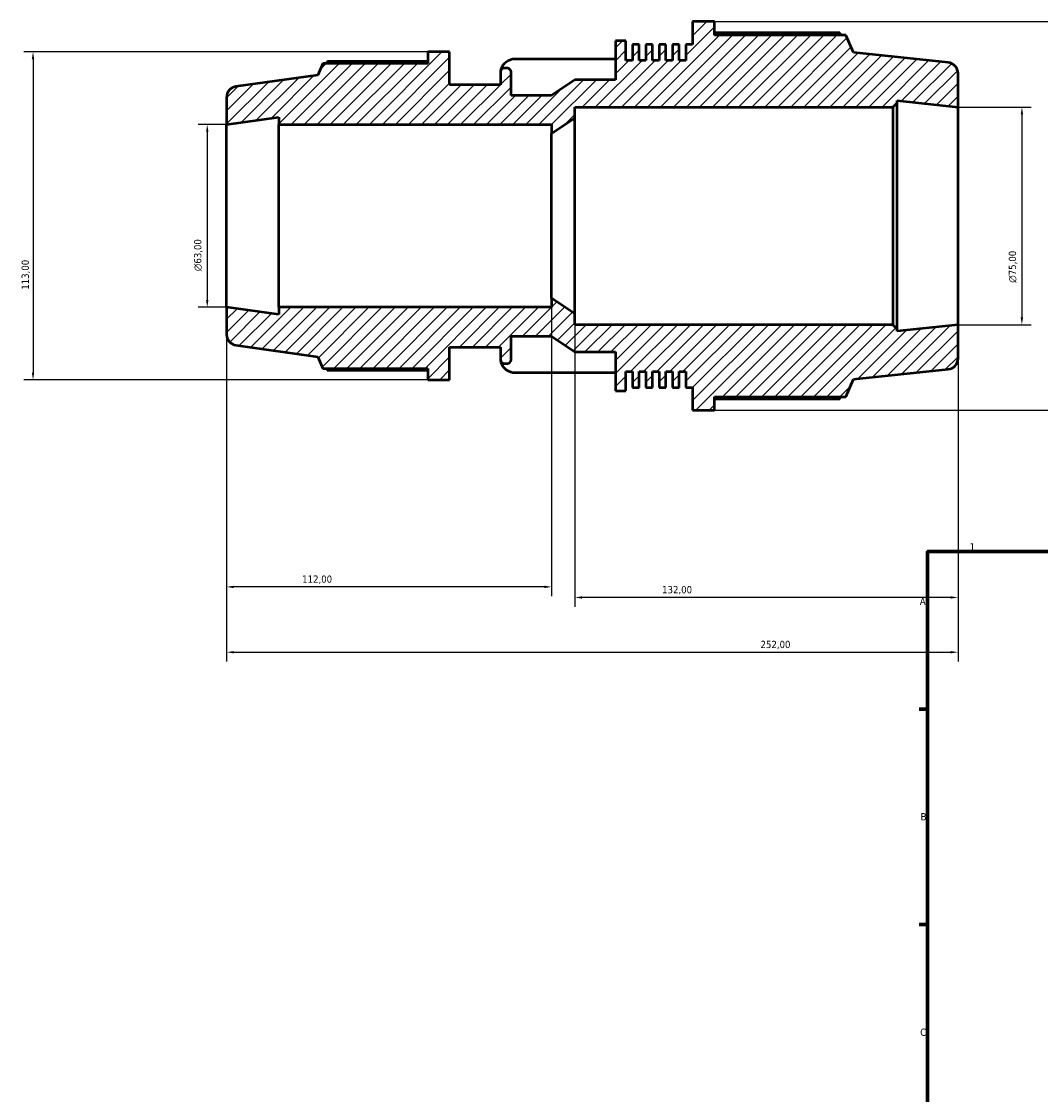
# Model space of a CAD drawing. Header units: millimetres. Extents: x -292 to 1112, y -48 to 828.
# Tile 2 of 8: x -292 to 59, y 387 to 757. Entities that reach past the tile are written whole.
import ezdxf

# ---------------------------------------------------------------- set-up
doc = ezdxf.new("R2010")
doc.units = ezdxf.units.MM
for name, color, linetype, lineweight in [('Border (ISO)', 7, 'Continuous', 70), ('Dimension (ISO)', 7, 'Continuous', 25), ('Hatch (ISO)', 7, 'Continuous', 18), ('Visible (ISO)', 7, 'Continuous', 50)]:
    doc.layers.add(name, color=color, linetype=linetype, lineweight=lineweight)
doc.styles.add('Note Text (ISO)', font='tahoma.ttf')
doc.dimstyles.new('Default (ISO)', dxfattribs={"dimtxt": 2.5, "dimasz": 2.5, "dimexe": 3.175, "dimexo": 0, "dimgap": 0.762, "dimtad": 1, "dimrnd": 1e-08, "dimzin": 0, "dimtxsty": 'Note Text (ISO)', "dimcen": 0.09, "dimdle": 10, "dimclrd": 256, "dimclre": 256, "dimclrt": 256, "dimazin": 0, "dimtfac": 1.40208, "dimtmove": 0, "dimatfit": 3, "dimfxl": 1, "dimtolj": 1, "dimtzin": 0, "dimlwd": -1, "dimlwe": -1, "dimarcsym": 0})

# ---------------------------------------------------------------- blocks, each defined once
blk = doc.blocks.new('Borders Default Border')
at = {"layer": 'Border (ISO)'}
for p, q in [((20, 519.75), (17.1, 519.75)), ((20, 445.5), (17.1, 445.5))]:
    blk.add_line(p, q, dxfattribs=at)
at = {"layer": 'Border (ISO)', "flags": 128}
blk.add_lwpolyline([(20, 20), (20, 574), (821, 574), (821, 20), (20, 20)], dxfattribs=at)
at = {"layer": 'Border (ISO)', "color": 232, "true_color": 0xca0064, "char_height": 2.5, "attachment_point": 7, "style": 'Note Text (ISO)'}
for s, insert in [('1', (34.48, 574.4)), ('A', (17.29, 555.62)), ('B', (17.59, 481.38)), ('C', (17.43, 407.08))]:
    blk.add_mtext(s, dxfattribs=dict(at, insert=insert))
blk = doc.blocks.new('*D7')
at = {"layer": 'Defpoints', "color": 0, "transparency": 16777216}
for p in [(-53.43, 756.7), (-53.43, 622.7), (118.78, 622.7)]:
    blk.add_point(p, dxfattribs=at)
at = {"layer": 'Dimension (ISO)', "transparency": 16777216}
for p, q in [((-53.43, 756.7), (121.95, 756.7)), ((118.78, 754.2), (118.78, 625.2)), ((-53.43, 622.7), (121.95, 622.7))]:
    blk.add_line(p, q, dxfattribs=at)
for points in [[(118.36, 754.2), (119.19, 754.2), (118.78, 756.7)], [(118.36, 625.2), (119.19, 625.2), (118.78, 622.7)]]:
    blk.add_solid(points, dxfattribs=at)
at = {"layer": 'Dimension (ISO)', "color": 232, "true_color": 0xca0064, "transparency": 16777216, "insert": (114.84, 661.24), "char_height": 2.5, "attachment_point": 1, "rotation": 90, "style": 'Note Text (ISO)'}
blk.add_mtext('\\A1;134,00', dxfattribs=at)
blk = doc.blocks.new('*D8')
at = {"layer": 'Defpoints', "color": 0, "transparency": 16777216}
for p in [(30.47, 727.2), (30.47, 652.2), (52.47, 652.2)]:
    blk.add_point(p, dxfattribs=at)
at = {"layer": 'Dimension (ISO)', "transparency": 16777216}
for p, q in [((30.47, 727.2), (55.65, 727.2)), ((52.47, 724.7), (52.47, 654.7)), ((30.47, 652.2), (55.65, 652.2))]:
    blk.add_line(p, q, dxfattribs=at)
for points in [[(52.06, 724.7), (52.89, 724.7), (52.47, 727.2)], [(52.06, 654.7), (52.89, 654.7), (52.47, 652.2)]]:
    blk.add_solid(points, dxfattribs=at)
at = {"layer": 'Dimension (ISO)', "color": 232, "true_color": 0xca0064, "transparency": 16777216, "insert": (47.95, 666.64), "char_height": 2.5, "attachment_point": 1, "rotation": 90, "style": 'Note Text (ISO)'}
blk.add_mtext('\\A1;\\fAIGDT|b0|i0;\\H2.5000;\\ln\\fTahoma|b0|i0;\\H2.5000;75,00', dxfattribs=at)
blk = doc.blocks.new('*D9')
at = {"layer": 'Defpoints', "color": 0, "transparency": 16777216}
for p in [(-101.53, 655.95), (30.47, 652.2), (-101.53, 558.2)]:
    blk.add_point(p, dxfattribs=at)
at = {"layer": 'Dimension (ISO)', "transparency": 16777216}
for p, q in [((-101.53, 655.95), (-101.53, 555.02)), ((30.47, 652.2), (30.47, 555.02)), ((27.97, 558.2), (-99.03, 558.2))]:
    blk.add_line(p, q, dxfattribs=at)
for points in [[(-99.03, 558.61), (-99.03, 557.78), (-101.53, 558.2)], [(27.97, 558.61), (27.97, 557.78), (30.47, 558.2)]]:
    blk.add_solid(points, dxfattribs=at)
at = {"layer": 'Dimension (ISO)', "color": 232, "true_color": 0xca0064, "transparency": 16777216, "insert": (-71.48, 562.13), "char_height": 2.5, "attachment_point": 1, "style": 'Note Text (ISO)'}
blk.add_mtext('\\A1;132,00', dxfattribs=at)
blk = doc.blocks.new('*D10')
at = {"layer": 'Defpoints', "color": 0, "transparency": 16777216}
for p in [(-109.53, 661.35), (-221.53, 658.2), (-221.53, 561.84)]:
    blk.add_point(p, dxfattribs=at)
at = {"layer": 'Dimension (ISO)', "transparency": 16777216}
for p, q in [((-109.53, 661.35), (-109.53, 558.66)), ((-221.53, 658.2), (-221.53, 558.66)), ((-112.03, 561.84), (-219.03, 561.84))]:
    blk.add_line(p, q, dxfattribs=at)
for points in [[(-219.03, 562.25), (-219.03, 561.42), (-221.53, 561.84)], [(-112.03, 562.25), (-112.03, 561.42), (-109.53, 561.84)]]:
    blk.add_solid(points, dxfattribs=at)
at = {"layer": 'Dimension (ISO)', "color": 232, "true_color": 0xca0064, "transparency": 16777216, "insert": (-195.48, 565.77), "char_height": 2.5, "attachment_point": 1, "style": 'Note Text (ISO)'}
blk.add_mtext('\\A1;112,00', dxfattribs=at)
blk = doc.blocks.new('*D11')
at = {"layer": 'Defpoints', "color": 0, "transparency": 16777216}
for p in [(-221.53, 721.2), (-228.18, 658.2), (-221.53, 658.2)]:
    blk.add_point(p, dxfattribs=at)
at = {"layer": 'Dimension (ISO)', "transparency": 16777216}
for p, q in [((-221.53, 721.2), (-231.36, 721.2)), ((-228.18, 718.7), (-228.18, 660.7)), ((-221.53, 658.2), (-231.36, 658.2))]:
    blk.add_line(p, q, dxfattribs=at)
for points in [[(-228.6, 718.7), (-227.77, 718.7), (-228.18, 721.2)], [(-228.6, 660.7), (-227.77, 660.7), (-228.18, 658.2)]]:
    blk.add_solid(points, dxfattribs=at)
at = {"layer": 'Dimension (ISO)', "color": 232, "true_color": 0xca0064, "transparency": 16777216, "insert": (-232.71, 670.64), "char_height": 2.5, "attachment_point": 1, "rotation": 90, "style": 'Note Text (ISO)'}
blk.add_mtext('\\A1;\\fAIGDT|b0|i0;\\H2.5000;\\ln\\fTahoma|b0|i0;\\H2.5000;63,00', dxfattribs=at)
blk = doc.blocks.new('*D12')
at = {"layer": 'Defpoints', "color": 0, "transparency": 16777216}
for p in [(-152.2, 746.2), (-288.2, 633.2), (-152.2, 633.2)]:
    blk.add_point(p, dxfattribs=at)
at = {"layer": 'Dimension (ISO)', "transparency": 16777216}
for p, q in [((-152.2, 746.2), (-291.38, 746.2)), ((-288.2, 743.7), (-288.2, 635.7)), ((-152.2, 633.2), (-291.38, 633.2))]:
    blk.add_line(p, q, dxfattribs=at)
for points in [[(-288.62, 743.7), (-287.78, 743.7), (-288.2, 746.2)], [(-288.62, 635.7), (-287.78, 635.7), (-288.2, 633.2)]]:
    blk.add_solid(points, dxfattribs=at)
at = {"layer": 'Dimension (ISO)', "color": 232, "true_color": 0xca0064, "transparency": 16777216, "insert": (-292.14, 664.24), "char_height": 2.5, "attachment_point": 1, "rotation": 90, "style": 'Note Text (ISO)'}
blk.add_mtext('\\A1;113,00', dxfattribs=at)
blk = doc.blocks.new('*D13')
at = {"layer": 'Defpoints', "color": 0, "transparency": 16777216}
for p in [(-221.53, 658.2), (30.47, 652.2), (30.47, 539.33)]:
    blk.add_point(p, dxfattribs=at)
at = {"layer": 'Dimension (ISO)', "transparency": 16777216}
for p, q in [((-221.53, 658.2), (-221.53, 536.15)), ((30.47, 652.2), (30.47, 536.15)), ((-219.03, 539.33), (27.97, 539.33))]:
    blk.add_line(p, q, dxfattribs=at)
for points in [[(-219.03, 539.74), (-219.03, 538.91), (-221.53, 539.33)], [(27.97, 539.74), (27.97, 538.91), (30.47, 539.33)]]:
    blk.add_solid(points, dxfattribs=at)
at = {"layer": 'Dimension (ISO)', "color": 232, "true_color": 0xca0064, "transparency": 16777216, "insert": (-37.58, 543.26), "char_height": 2.5, "attachment_point": 1, "style": 'Note Text (ISO)'}
blk.add_mtext('\\A1;252,00', dxfattribs=at)

msp = doc.modelspace()

# ---------------------------------------------------------------- hatches: boundary and pattern name
at = {"layer": 'Hatch (ISO)'}
h = msp.add_hatch(dxfattribs=at)
h.set_pattern_fill('ANSI31', color=256, scale=25.4, style=0)
h.set_pattern_definition([(45, (0, 0), (-2.245064, 2.245064), [])])
edge = h.paths.add_edge_path()
edge.add_line((7.973, 727.196), (9.473, 728.696))
edge.add_line((9.473, 728.696), (9.473, 729.403))
edge.add_line((9.473, 729.403), (30.473, 727.196))
edge.add_line((30.473, 727.196), (30.473, 738.819))
edge.add_ellipse((26.723, 738.819), major_axis=(3.75, 0), ratio=1, start_angle=0, end_angle=84)
edge.add_line((27.115, 742.549), (-5.527, 745.979))
edge.add_line((-5.527, 745.979), (-8.21, 752.006))
edge.add_line((-8.21, 752.006), (-53.434, 752.006))
edge.add_line((-53.434, 752.006), (-53.434, 756.696))
edge.add_line((-53.434, 756.696), (-60.967, 756.696))
edge.add_line((-60.967, 756.696), (-60.967, 748.79))
edge.add_line((-60.967, 748.79), (-63.263, 748.79))
edge.add_line((-63.263, 748.79), (-63.263, 743.296))
edge.add_line((-63.263, 743.296), (-65.559, 743.296))
edge.add_line((-65.559, 743.296), (-65.559, 748.79))
edge.add_line((-65.559, 748.79), (-67.855, 748.79))
edge.add_line((-67.855, 748.79), (-67.855, 743.296))
edge.add_line((-67.855, 743.296), (-70.151, 743.296))
edge.add_line((-70.151, 743.296), (-70.151, 748.79))
edge.add_line((-70.151, 748.79), (-72.447, 748.79))
edge.add_line((-72.447, 748.79), (-72.447, 743.296))
edge.add_line((-72.447, 743.296), (-74.743, 743.296))
edge.add_line((-74.743, 743.296), (-74.743, 748.79))
edge.add_line((-74.743, 748.79), (-77.039, 748.79))
edge.add_line((-77.039, 748.79), (-77.039, 743.296))
edge.add_line((-77.039, 743.296), (-79.335, 743.296))
edge.add_line((-79.335, 743.296), (-79.335, 748.79))
edge.add_line((-79.335, 748.79), (-81.631, 748.79))
edge.add_line((-81.631, 748.79), (-81.631, 743.296))
edge.add_line((-81.631, 743.296), (-83.927, 743.296))
edge.add_line((-83.927, 743.296), (-83.927, 749.996))
edge.add_line((-83.927, 749.996), (-87.527, 749.996))
edge.add_line((-87.527, 749.996), (-87.527, 736.596))
edge.add_line((-87.527, 736.596), (-101.527, 736.596))
edge.add_line((-101.527, 736.596), (-109.527, 731.196))
edge.add_line((-109.527, 731.196), (-123.527, 731.196))
edge.add_line((-123.527, 731.196), (-123.527, 739.286))
edge.add_ellipse((-124.787, 739.286), major_axis=(1.26, 0), ratio=1, start_angle=0, end_angle=90)
edge.add_line((-124.787, 740.546), (-125.867, 740.546))
edge.add_ellipse((-125.867, 739.286), major_axis=(0, 1.26), ratio=1, start_angle=0, end_angle=90)
edge.add_line((-127.127, 739.286), (-127.127, 734.896))
edge.add_line((-127.127, 734.896), (-144.667, 734.896))
edge.add_line((-144.667, 734.896), (-144.667, 746.196))
edge.add_line((-144.667, 746.196), (-152.201, 746.196))
edge.add_line((-152.201, 746.196), (-152.201, 742.241))
edge.add_line((-152.201, 742.241), (-188.404, 742.241))
edge.add_line((-188.404, 742.241), (-190.027, 738.223))
edge.add_line((-190.027, 738.223), (-218.299, 734.249))
edge.add_ellipse((-217.777, 730.536), major_axis=(-0.522, 3.714), ratio=1, start_angle=0, end_angle=82)
edge.add_line((-221.527, 730.536), (-221.527, 721.196))
edge.add_line((-221.527, 721.196), (-203.527, 723.725))
edge.add_line((-203.527, 723.725), (-203.527, 721.196))
edge.add_line((-203.527, 721.196), (-109.527, 721.196))
edge.add_line((-109.527, 721.196), (-109.527, 718.046))
edge.add_line((-109.527, 718.046), (-101.527, 723.446))
edge.add_line((-101.527, 723.446), (-101.527, 727.196))
edge.add_line((-101.527, 727.196), (7.973, 727.196))
edge = h.paths.add_edge_path()
edge.add_line((9.473, 650.696), (7.973, 652.196))
edge.add_line((7.973, 652.196), (-101.527, 652.196))
edge.add_line((-101.527, 652.196), (-101.527, 655.946))
edge.add_line((-101.527, 655.946), (-109.527, 661.346))
edge.add_line((-109.527, 661.346), (-109.527, 658.196))
edge.add_line((-109.527, 658.196), (-203.527, 658.196))
edge.add_line((-203.527, 658.196), (-203.527, 655.666))
edge.add_line((-203.527, 655.666), (-221.527, 658.196))
edge.add_line((-221.527, 658.196), (-221.527, 648.856))
edge.add_ellipse((-217.777, 648.856), major_axis=(-3.75, 0), ratio=1, start_angle=0, end_angle=82)
edge.add_line((-218.299, 645.142), (-190.027, 641.169))
edge.add_line((-190.027, 641.169), (-188.404, 637.151))
edge.add_line((-188.404, 637.151), (-152.201, 637.151))
edge.add_line((-152.201, 637.151), (-152.201, 633.196))
edge.add_line((-152.201, 633.196), (-144.667, 633.196))
edge.add_line((-144.667, 633.196), (-144.667, 644.496))
edge.add_line((-144.667, 644.496), (-127.127, 644.496))
edge.add_line((-127.127, 644.496), (-127.127, 640.106))
edge.add_ellipse((-125.867, 640.106), major_axis=(-1.26, 0), ratio=1, start_angle=0, end_angle=90)
edge.add_line((-125.867, 638.846), (-124.787, 638.846))
edge.add_ellipse((-124.787, 640.106), major_axis=(0, -1.26), ratio=1, start_angle=0, end_angle=90)
edge.add_line((-123.527, 640.106), (-123.527, 648.196))
edge.add_line((-123.527, 648.196), (-109.527, 648.196))
edge.add_line((-109.527, 648.196), (-101.527, 642.796))
edge.add_line((-101.527, 642.796), (-87.527, 642.796))
edge.add_line((-87.527, 642.796), (-87.527, 629.396))
edge.add_line((-87.527, 629.396), (-83.927, 629.396))
edge.add_line((-83.927, 629.396), (-83.927, 636.096))
edge.add_line((-83.927, 636.096), (-81.631, 636.096))
edge.add_line((-81.631, 636.096), (-81.631, 630.602))
edge.add_line((-81.631, 630.602), (-79.335, 630.602))
edge.add_line((-79.335, 630.602), (-79.335, 636.096))
edge.add_line((-79.335, 636.096), (-77.039, 636.096))
edge.add_line((-77.039, 636.096), (-77.039, 630.602))
edge.add_line((-77.039, 630.602), (-74.743, 630.602))
edge.add_line((-74.743, 630.602), (-74.743, 636.096))
edge.add_line((-74.743, 636.096), (-72.447, 636.096))
edge.add_line((-72.447, 636.096), (-72.447, 630.602))
edge.add_line((-72.447, 630.602), (-70.151, 630.602))
edge.add_line((-70.151, 630.602), (-70.151, 636.096))
edge.add_line((-70.151, 636.096), (-67.855, 636.096))
edge.add_line((-67.855, 636.096), (-67.855, 630.602))
edge.add_line((-67.855, 630.602), (-65.559, 630.602))
edge.add_line((-65.559, 630.602), (-65.559, 636.096))
edge.add_line((-65.559, 636.096), (-63.263, 636.096))
edge.add_line((-63.263, 636.096), (-63.263, 630.602))
edge.add_line((-63.263, 630.602), (-60.967, 630.602))
edge.add_line((-60.967, 630.602), (-60.967, 622.696))
edge.add_line((-60.967, 622.696), (-53.434, 622.696))
edge.add_line((-53.434, 622.696), (-53.434, 627.386))
edge.add_line((-53.434, 627.386), (-8.21, 627.386))
edge.add_line((-8.21, 627.386), (-5.527, 633.412))
edge.add_line((-5.527, 633.412), (27.115, 636.843))
edge.add_ellipse((26.723, 640.572), major_axis=(0.392, -3.729), ratio=1, start_angle=0, end_angle=84)
edge.add_line((30.473, 640.572), (30.473, 652.196))
edge.add_line((30.473, 652.196), (9.473, 649.989))
edge.add_line((9.473, 649.989), (9.473, 650.696))

# ---------------------------------------------------------------- linework, layer by layer
at = {"layer": 'Visible (ISO)'}
for p, q in [((-53.434, 756.696), (-60.967, 756.696)), ((-60.967, 756.696), (-60.967, 748.79)), ((-53.434, 752.006), (-53.434, 756.696)), ((-10.299, 752.738), (-53.434, 752.738)), ((-8.21, 752.006), (-53.434, 752.006)), ((-5.527, 745.979), (-8.21, 752.006)), ((-83.927, 749.996), (-87.527, 749.996)), ((-87.527, 749.996), (-87.527, 736.596)), ((-83.927, 743.296), (-83.927, 749.996)), ((-79.335, 748.79), (-81.631, 748.79)), ((-81.631, 748.79), (-81.631, 743.296)), ((-79.335, 743.296), (-79.335, 748.79)), ((-74.743, 748.79), (-77.039, 748.79)), ((-77.039, 748.79), (-77.039, 743.296)), ((-74.743, 743.296), (-74.743, 748.79)), ((-70.151, 748.79), (-72.447, 748.79)), ((-72.447, 748.79), (-72.447, 743.296)), ((-70.151, 743.296), (-70.151, 748.79)), ((-65.559, 748.79), (-67.855, 748.79)), ((-67.855, 748.79), (-67.855, 743.296)), ((-65.559, 743.296), (-65.559, 748.79)), ((-60.967, 748.79), (-63.263, 748.79)), ((-63.263, 748.79), (-63.263, 743.296)), ((-144.667, 746.196), (-152.201, 746.196)), ((-152.201, 746.196), (-152.201, 742.241)), ((-144.667, 734.896), (-144.667, 746.196)), ((-87.527, 743.698), (-122.885, 743.698)), ((-81.631, 743.296), (-83.927, 743.296)), ((-77.039, 743.296), (-79.335, 743.296)), ((-72.447, 743.296), (-74.743, 743.296)), ((-67.855, 743.296), (-70.151, 743.296)), ((-63.263, 743.296), (-65.559, 743.296)), ((27.115, 742.549), (-5.527, 745.979)), ((-188.404, 742.241), (-190.027, 738.223)), ((-152.201, 742.241), (-188.404, 742.241)), ((-152.201, 742.858), (-186.806, 742.858)), ((-124.787, 740.546), (-125.867, 740.546)), ((-190.027, 738.223), (-218.299, 734.249)), ((-127.127, 739.286), (-127.127, 734.896)), ((-123.527, 731.196), (-123.527, 739.286)), ((-101.527, 736.596), (-109.527, 731.196)), ((-87.527, 736.596), (-101.527, 736.596)), ((30.473, 727.196), (30.473, 738.819)), ((-127.127, 734.896), (-144.667, 734.896)), ((-221.527, 730.536), (-221.527, 721.196)), ((-109.527, 731.196), (-123.527, 731.196)), ((7.973, 727.196), (9.473, 728.696)), ((9.473, 728.696), (9.473, 729.403)), ((9.473, 729.403), (30.473, 727.196)), ((9.473, 650.696), (9.473, 728.696)), ((-101.527, 723.446), (-101.527, 727.196)), ((-101.527, 727.196), (7.973, 727.196)), ((7.973, 727.196), (7.973, 652.196)), ((30.473, 652.196), (30.473, 727.196)), ((-221.527, 721.196), (-203.527, 723.725)), ((-221.527, 658.196), (-221.527, 721.196)), ((-203.527, 723.725), (-203.527, 721.196)), ((-203.527, 721.196), (-109.527, 721.196)), ((-203.527, 658.196), (-203.527, 721.196)), ((-109.527, 718.046), (-101.527, 723.446)), ((-109.527, 721.196), (-109.527, 718.046)), ((-101.527, 655.946), (-101.527, 723.446)), ((-109.527, 661.346), (-109.527, 718.046)), ((-101.527, 655.946), (-109.527, 661.346)), ((-109.527, 661.346), (-109.527, 658.196)), ((-203.527, 655.666), (-221.527, 658.196)), ((-221.527, 658.196), (-221.527, 648.856)), ((-109.527, 658.196), (-203.527, 658.196)), ((-203.527, 658.196), (-203.527, 655.666)), ((-101.527, 652.196), (-101.527, 655.946)), ((7.973, 652.196), (-101.527, 652.196)), ((9.473, 650.696), (7.973, 652.196)), ((30.473, 652.196), (9.473, 649.989)), ((30.473, 640.572), (30.473, 652.196)), ((-123.527, 640.106), (-123.527, 648.196)), ((-123.527, 648.196), (-109.527, 648.196)), ((-109.527, 648.196), (-101.527, 642.796)), ((9.473, 649.989), (9.473, 650.696)), ((-218.299, 645.142), (-190.027, 641.169)), ((-144.667, 633.196), (-144.667, 644.496)), ((-144.667, 644.496), (-127.127, 644.496)), ((-127.127, 644.496), (-127.127, 640.106)), ((-190.027, 641.169), (-188.404, 637.151)), ((-101.527, 642.796), (-87.527, 642.796)), ((-87.527, 642.796), (-87.527, 629.396)), ((-188.404, 637.151), (-152.201, 637.151)), ((-186.806, 636.533), (-152.201, 636.533)), ((-152.201, 637.151), (-152.201, 633.196)), ((-125.867, 638.846), (-124.787, 638.846)), ((-83.927, 629.396), (-83.927, 636.096)), ((-83.927, 636.096), (-81.631, 636.096)), ((-81.631, 636.096), (-81.631, 630.602)), ((-79.335, 630.602), (-79.335, 636.096)), ((-79.335, 636.096), (-77.039, 636.096)), ((-77.039, 636.096), (-77.039, 630.602)), ((-74.743, 630.602), (-74.743, 636.096)), ((-74.743, 636.096), (-72.447, 636.096)), ((-72.447, 636.096), (-72.447, 630.602)), ((-70.151, 630.602), (-70.151, 636.096)), ((-70.151, 636.096), (-67.855, 636.096)), ((-67.855, 636.096), (-67.855, 630.602)), ((-65.559, 630.602), (-65.559, 636.096)), ((-65.559, 636.096), (-63.263, 636.096)), ((-63.263, 636.096), (-63.263, 630.602)), ((-5.527, 633.412), (27.115, 636.843)), ((-152.201, 633.196), (-144.667, 633.196)), ((-122.885, 635.693), (-87.527, 635.693)), ((-8.21, 627.386), (-5.527, 633.412)), ((-87.527, 629.396), (-83.927, 629.396)), ((-81.631, 630.602), (-79.335, 630.602)), ((-77.039, 630.602), (-74.743, 630.602)), ((-72.447, 630.602), (-70.151, 630.602)), ((-67.855, 630.602), (-65.559, 630.602)), ((-63.263, 630.602), (-60.967, 630.602)), ((-60.967, 630.602), (-60.967, 622.696)), ((-53.434, 622.696), (-53.434, 627.386)), ((-53.434, 627.386), (-8.21, 627.386)), ((-53.434, 626.654), (-10.299, 626.654)), ((-60.967, 622.696), (-53.434, 622.696))]:
    msp.add_line(p, q, dxfattribs=at)
for centre, radius, start, end in [((-125.867, 739.286), 1.26, 90, 180), ((-124.787, 739.286), 1.26, 0, 90), ((26.723, 738.819), 3.75, 0, 84), ((-217.777, 730.536), 3.75, 98, 180), ((-217.777, 648.856), 3.75, 180, 262), ((-125.867, 640.106), 1.26, 180, 270), ((-124.787, 640.106), 1.26, 270, 0), ((26.723, 640.572), 3.75, 276, 0)]:
    msp.add_arc(centre, radius, start, end, dxfattribs=at)
for centre, start_param, end_param in [((-121.767, 739.158), 4.9223925, 6.2209971), ((-121.767, 640.233), 0.0621882, 1.3607928)]:
    msp.add_ellipse(centre, major_axis=(-5.36, 0), ratio=0.8660254, start_param=start_param, end_param=end_param, dxfattribs=at)
for points, weights in [([(-9.779, 752.006), (-10.034, 752.369), (-10.299, 752.738)], [1.00146493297, 1.00080633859, 1]), ([(-186.806, 742.858), (-187.008, 742.547), (-187.204, 742.241)], [1, 1.00069231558, 1.00123674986]), ([(-187.204, 637.151), (-187.008, 636.845), (-186.806, 636.533)], [1.00123674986, 1.00069231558, 1]), ([(-10.299, 626.654), (-10.034, 627.023), (-9.779, 627.386)], [1, 1.00080633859, 1.00146493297])]:
    msp.add_rational_spline(points, weights, degree=2, dxfattribs=at)

# ---------------------------------------------------------------- block references
msp.add_blockref('Borders Default Border', (0, 0))

# ---------------------------------------------------------------- dimensions: what is measured, and where the dimension line sits
at = {"layer": 'Dimension (ISO)'}
for base, p1, p2, angle, picture, middle in [((118.778, 622.696), (-53.434, 756.696), (-53.434, 622.696), 90, '*D7', (118.778, 666.196)), ((-288.201, 633.196), (-152.201, 746.196), (-152.201, 633.196), 90, '*D12', (-288.201, 669.196)), ((-221.527, 561.838), (-109.527, 661.346), (-221.527, 658.196), 180, '*D10', (-190.527, 561.838)), ((30.473, 539.326), (-221.527, 658.196), (30.473, 652.196), 180, '*D13', (-32.527, 539.326)), ((-101.527, 558.196), (30.473, 652.196), (-101.527, 655.946), 180, '*D9', (-66.527, 558.196))]:
    dim = msp.add_linear_dim(base=base, p1=p1, p2=p2, angle=angle, dimstyle='Default (ISO)', override={"dimdec": 2, "dimtp": 0, "dimtm": 0, "dimtdec": 2, "dimtofl": 0, "dimatfit": 1}, dxfattribs=at)
    dim.commit()
    dim.dimension.update_dxf_attribs({"geometry": picture, "text_midpoint": middle, "dimtype": 160})
for base, p1, p2, picture, middle in [((52.473, 652.196), (30.473, 727.196), (30.473, 652.196), '*D8', (52.473, 672.196)), ((-228.184, 658.196), (-221.527, 721.196), (-221.527, 658.196), '*D11', (-228.184, 676.196))]:
    dim = msp.add_linear_dim(base=base, p1=p1, p2=p2, angle=90, text='\\fAIGDT|b0|i0;\\H2.5000;\\ln\\fTahoma|b0|i0;\\H2.5000;<>', dimstyle='Default (ISO)', override={"dimdec": 2, "dimtp": 0, "dimtm": 0, "dimtdec": 2, "dimtofl": 0, "dimatfit": 1}, dxfattribs=at)
    dim.commit()
    dim.dimension.update_dxf_attribs({"geometry": picture, "text_midpoint": middle, "dimtype": 160})

doc.saveas('drawing.dxf')
